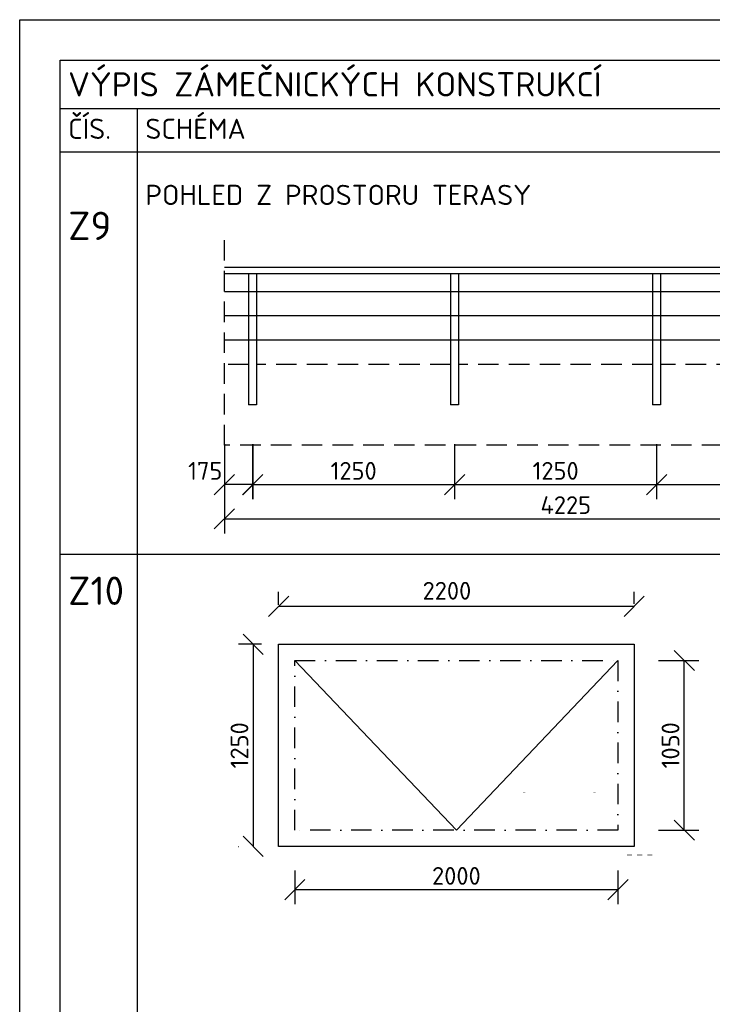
# Model space of a CAD drawing. Header units: millimetres. Extents: x -118752 to 407724, y -73278 to 155058.
# Tile 112 of 256: x -38075 to -33789, y 107462 to 113553. Entities that reach past the tile are written whole.
import ezdxf

# ---------------------------------------------------------------- set-up
doc = ezdxf.new("R2010")
doc.units = ezdxf.units.MM
doc.header["$LTSCALE"] = 10
doc.linetypes.add('DASHDOT', pattern=[25.4, 12.7, -6.35, 0, -6.35])
doc.linetypes.add('DASHED', pattern=[19.05, 12.7, -6.35])
for name, color, linetype, lineweight in [('Allux-parozabrana', 36, 'Continuous', 0), ('Allux-šrafa', 254, 'Continuous', 5), ('CKKOTY', 3, 'Continuous', 25), ('CKSTENY_NADROVINOU', 7, 'DASHDOT', 25), ('CKTABULKY', 7, 'Continuous', 25), ('podhledy', 7, 'Continuous', 20), ('pohledy', 7, 'Continuous', 25)]:
    doc.layers.add(name, color=color, linetype=linetype, lineweight=lineweight)
doc.styles.get("Standard").update_dxf_attribs({"font": 'isocpeur.ttf'})
doc.styles.add('TABULKY', font='isocpeur.ttf')
doc.dimstyles.new('CADKON', dxfattribs={"dimscale": 50, "dimtxt": 2.2, "dimasz": 2.5, "dimexe": 1.8, "dimexo": 5, "dimgap": 0.6, "dimtad": 1, "dimrnd": 1, "dimtxsty": 'Standard', "dimblk1": 'OBLIQUE', "dimblk2": 'OBLIQUE', "dimsah": 1, "dimcen": 2.5, "dimadec": 1, "dimazin": 2, "dimtfac": 1, "dimtdec": 4, "dimtix": 1, "dimtmove": 2, "dimatfit": 3, "dimldrblk": 'OPEN30', "dimfxl": 5, "dimfxlon": 1, "dimtolj": 1, "dimarcsym": 0})
doc.dimstyles.new('CADKON obrazky', dxfattribs={"dimscale": 50, "dimtxt": 2.2, "dimasz": 2.5, "dimexe": 1.8, "dimexo": 2, "dimgap": 0.6, "dimtad": 1, "dimrnd": 1, "dimtxsty": 'Standard', "dimblk1": 'OBLIQUE', "dimblk2": 'OBLIQUE', "dimsah": 1, "dimcen": 2.5, "dimadec": 1, "dimazin": 2, "dimtfac": 1, "dimtdec": 4, "dimtix": 1, "dimtmove": 2, "dimatfit": 3, "dimldrblk": 'OPEN30', "dimfxl": 5, "dimfxlon": 1, "dimtolj": 1, "dimarcsym": 0})

# ---------------------------------------------------------------- blocks, each defined once
blk = doc.blocks.new('_OBLIQUE')
at = {"color": 0, "linetype": 'ByBlock'}
blk.add_line((-0.5, -0.5), (0.5, 0.5), dxfattribs=at)
blk = doc.blocks.new('*D8583')
at = {"layer": 'CKKOTY', "color": 0, "lineweight": -2}
for p, q in [((-36633.9, 110927.2), (-36633.9, 110587.2)), ((-35383.9, 110927.2), (-35383.9, 110587.2)), ((-36633.9, 110677.2), (-35383.9, 110677.2))]:
    blk.add_line(p, q, dxfattribs=at)
at = {"layer": 'Defpoints', "color": 0}
for p in [(-36633.9, 111170.2), (-35383.9, 111170.2), (-35383.9, 110677.2)]:
    blk.add_point(p, dxfattribs=at)
at = {"layer": 'CKKOTY', "color": 0, "lineweight": -2, "xscale": 125, "yscale": 125, "zscale": 125, "rotation": 180}
blk.add_blockref('_OBLIQUE', (-36633.9, 110677.2), dxfattribs=at)
at = {"layer": 'CKKOTY', "color": 0, "lineweight": -2, "xscale": 125, "yscale": 125, "zscale": 125}
blk.add_blockref('_OBLIQUE', (-35383.9, 110677.2), dxfattribs=at)
at = {"layer": 'CKKOTY', "color": 0, "insert": (-36008.9, 110762.2), "char_height": 110, "attachment_point": 5}
blk.add_mtext('\\A1;1250', dxfattribs=at)
blk = doc.blocks.new('_Open30')
at = {"color": 0, "lineweight": -2}
for p, q in [((-1, 0.268), (0, 0)), ((0, 0), (-1, -0.268)), ((0, 0), (-1, 0))]:
    blk.add_line(p, q, dxfattribs=at)
blk = doc.blocks.new('*D8584')
at = {"layer": 'CKKOTY', "color": 0, "lineweight": -2}
for p, q in [((-35383.9, 110927.2), (-35383.9, 110587.2)), ((-34133.9, 110927.2), (-34133.9, 110587.2)), ((-35383.9, 110677.2), (-34133.9, 110677.2))]:
    blk.add_line(p, q, dxfattribs=at)
at = {"layer": 'Defpoints', "color": 0}
for p in [(-35383.9, 111170.2), (-34133.9, 111170.2), (-34133.9, 110677.2)]:
    blk.add_point(p, dxfattribs=at)
at = {"layer": 'CKKOTY', "color": 0, "lineweight": -2, "xscale": 125, "yscale": 125, "zscale": 125, "rotation": 180}
blk.add_blockref('_OBLIQUE', (-35383.9, 110677.2), dxfattribs=at)
at = {"layer": 'CKKOTY', "color": 0, "lineweight": -2, "xscale": 125, "yscale": 125, "zscale": 125}
blk.add_blockref('_OBLIQUE', (-34133.9, 110677.2), dxfattribs=at)
at = {"layer": 'CKKOTY', "color": 0, "insert": (-34758.9, 110762.2), "char_height": 110, "attachment_point": 5}
blk.add_mtext('\\A1;1250', dxfattribs=at)
blk = doc.blocks.new('*D8585')
at = {"layer": 'CKKOTY', "color": 0, "lineweight": -2}
for p, q in [((-34133.9, 110927.2), (-34133.9, 110587.2)), ((-32883.9, 110927.2), (-32883.9, 110587.2)), ((-34133.9, 110677.2), (-32883.9, 110677.2))]:
    blk.add_line(p, q, dxfattribs=at)
at = {"layer": 'Defpoints', "color": 0}
for p in [(-34133.9, 111170.2), (-32883.9, 111170.2), (-32883.9, 110677.2)]:
    blk.add_point(p, dxfattribs=at)
at = {"layer": 'CKKOTY', "color": 0, "lineweight": -2, "xscale": 125, "yscale": 125, "zscale": 125, "rotation": 180}
blk.add_blockref('_OBLIQUE', (-34133.9, 110677.2), dxfattribs=at)
at = {"layer": 'CKKOTY', "color": 0, "lineweight": -2, "xscale": 125, "yscale": 125, "zscale": 125}
blk.add_blockref('_OBLIQUE', (-32883.9, 110677.2), dxfattribs=at)
at = {"layer": 'CKKOTY', "color": 0, "insert": (-33508.9, 110762.2), "char_height": 110, "attachment_point": 5}
blk.add_mtext('\\A1;1250', dxfattribs=at)
blk = doc.blocks.new('*D8587')
at = {"layer": 'CKKOTY', "color": 0, "lineweight": -2}
for p, q in [((-36808.4, 110927.2), (-36808.4, 110587.2)), ((-36632.9, 110927.2), (-36632.9, 110587.2)), ((-36632.9, 110677.2), (-36808.4, 110677.2))]:
    blk.add_line(p, q, dxfattribs=at)
at = {"layer": 'Defpoints', "color": 0}
for p in [(-36808.4, 111420.2), (-36632.9, 111170.2), (-36808.4, 110677.2)]:
    blk.add_point(p, dxfattribs=at)
at = {"layer": 'CKKOTY', "color": 0, "lineweight": -2, "xscale": 125, "yscale": 125, "zscale": 125, "rotation": 180}
blk.add_blockref('_OBLIQUE', (-36808.4, 110677.2), dxfattribs=at)
at = {"layer": 'CKKOTY', "color": 0, "lineweight": -2, "xscale": 125, "yscale": 125, "zscale": 125}
blk.add_blockref('_OBLIQUE', (-36632.9, 110677.2), dxfattribs=at)
at = {"layer": 'CKKOTY', "color": 0, "insert": (-36927.3, 110762.2), "char_height": 110, "attachment_point": 5}
blk.add_mtext('\\A1;175', dxfattribs=at)
blk = doc.blocks.new('*D8588')
at = {"layer": 'CKKOTY', "color": 0, "lineweight": -2}
for p, q in [((-36808.4, 110715.4), (-36808.4, 110375.4)), ((-32583.4, 110715.4), (-32583.4, 110375.4)), ((-36808.4, 110465.4), (-32583.4, 110465.4))]:
    blk.add_line(p, q, dxfattribs=at)
at = {"layer": 'Defpoints', "color": 0}
for p in [(-32583.4, 111170.2), (-36808.4, 110927.2), (-32583.4, 110465.4)]:
    blk.add_point(p, dxfattribs=at)
at = {"layer": 'CKKOTY', "color": 0, "lineweight": -2, "xscale": 125, "yscale": 125, "zscale": 125, "rotation": 180}
blk.add_blockref('_OBLIQUE', (-36808.4, 110465.4), dxfattribs=at)
at = {"layer": 'CKKOTY', "color": 0, "lineweight": -2, "xscale": 125, "yscale": 125, "zscale": 125}
blk.add_blockref('_OBLIQUE', (-32583.4, 110465.4), dxfattribs=at)
at = {"layer": 'CKKOTY', "color": 0, "insert": (-34695.9, 110550.4), "char_height": 110, "attachment_point": 5}
blk.add_mtext('\\A1;4225', dxfattribs=at)
blk = doc.blocks.new('*D9345')
at = {"layer": 'CKKOTY', "color": 0, "lineweight": -2}
for p, q in [((-36578.8, 109689.1), (-36720.5, 109689.1)), ((-36630.5, 109689.1), (-36630.5, 108439.1)), ((-36722.9, 108439.1), (-36720.5, 108439.1))]:
    blk.add_line(p, q, dxfattribs=at)
at = {"layer": 'Defpoints', "color": 0}
for p in [(-36328.8, 109689.1), (-36630.5, 108439.1), (-36472.9, 108439.1)]:
    blk.add_point(p, dxfattribs=at)
at = {"layer": 'CKKOTY', "color": 0, "lineweight": -2, "xscale": 125, "yscale": 125, "zscale": 125}
for p, rotation in [((-36630.5, 109689.1), 90), ((-36630.5, 108439.1), 270)]:
    blk.add_blockref('_OBLIQUE', p, dxfattribs=dict(at, rotation=rotation))
at = {"layer": 'CKKOTY', "color": 0, "insert": (-36715.5, 109064.1), "char_height": 110, "attachment_point": 5, "rotation": 90}
blk.add_mtext('\\A1;1250', dxfattribs=at)
blk = doc.blocks.new('*D9346')
at = {"layer": 'CKKOTY', "color": 0, "lineweight": -2}
for p, q in [((-36472.9, 109934), (-36472.9, 110014.6)), ((-34272.9, 109939.1), (-34272.9, 110014.6)), ((-36472.9, 109924.6), (-34272.9, 109924.6))]:
    blk.add_line(p, q, dxfattribs=at)
at = {"layer": 'Defpoints', "color": 0}
for p in [(-34272.9, 109924.6), (-36472.9, 109684), (-34272.9, 109689.1)]:
    blk.add_point(p, dxfattribs=at)
at = {"layer": 'CKKOTY', "color": 0, "lineweight": -2, "xscale": 125, "yscale": 125, "zscale": 125, "rotation": 180}
blk.add_blockref('_OBLIQUE', (-36472.9, 109924.6), dxfattribs=at)
at = {"layer": 'CKKOTY', "color": 0, "lineweight": -2, "xscale": 125, "yscale": 125, "zscale": 125}
blk.add_blockref('_OBLIQUE', (-34272.9, 109924.6), dxfattribs=at)
at = {"layer": 'CKKOTY', "color": 0, "insert": (-35431.5, 110020.3), "char_height": 110, "attachment_point": 5}
blk.add_mtext('\\A1;2200', dxfattribs=at)
blk = doc.blocks.new('*D9347')
at = {"layer": 'CKKOTY', "color": 0, "lineweight": -2}
for p, q in [((-36372.9, 108289.1), (-36372.9, 108081.3)), ((-34372.9, 108289.1), (-34372.9, 108081.3)), ((-36372.9, 108171.3), (-34372.9, 108171.3))]:
    blk.add_line(p, q, dxfattribs=at)
at = {"layer": 'Defpoints', "color": 0}
for p in [(-36372.9, 108539.1), (-34372.9, 108539.1), (-34372.9, 108171.3)]:
    blk.add_point(p, dxfattribs=at)
at = {"layer": 'CKKOTY', "color": 0, "lineweight": -2, "xscale": 125, "yscale": 125, "zscale": 125, "rotation": 180}
blk.add_blockref('_OBLIQUE', (-36372.9, 108171.3), dxfattribs=at)
at = {"layer": 'CKKOTY', "color": 0, "lineweight": -2, "xscale": 125, "yscale": 125, "zscale": 125}
blk.add_blockref('_OBLIQUE', (-34372.9, 108171.3), dxfattribs=at)
at = {"layer": 'CKKOTY', "color": 0, "insert": (-35372.9, 108256.3), "char_height": 110, "attachment_point": 5}
blk.add_mtext('\\A1;2000', dxfattribs=at)
blk = doc.blocks.new('*D9348')
at = {"layer": 'CKKOTY', "color": 0, "lineweight": -2}
for p, q in [((-34122.9, 109589.1), (-33872.7, 109589.1)), ((-33962.7, 108539.1), (-33962.7, 109589.1)), ((-34122.9, 108539.1), (-33872.7, 108539.1))]:
    blk.add_line(p, q, dxfattribs=at)
at = {"layer": 'Defpoints', "color": 0}
for p in [(-34372.9, 109589.1), (-33962.7, 109589.1), (-34372.9, 108539.1)]:
    blk.add_point(p, dxfattribs=at)
at = {"layer": 'CKKOTY', "color": 0, "lineweight": -2, "xscale": 125, "yscale": 125, "zscale": 125}
for p, rotation in [((-33962.7, 109589.1), 90), ((-33962.7, 108539.1), 270)]:
    blk.add_blockref('_OBLIQUE', p, dxfattribs=dict(at, rotation=rotation))
at = {"layer": 'CKKOTY', "color": 0, "insert": (-34047.7, 109064.1), "char_height": 110, "attachment_point": 5, "rotation": 90}
blk.add_mtext('\\A1;1050', dxfattribs=at)

msp = doc.modelspace()

# ---------------------------------------------------------------- hatches: boundary and pattern name
at = {"layer": 'Allux-parozabrana'}
h = msp.add_hatch(color=256, dxfattribs=at)
h.dxf.hatch_style = 1
h.paths.add_polyline_path([(-34285.764, 108386.976), (-34317.281, 108386.976), (-34317.281, 108382.976), (-34285.764, 108382.976)])
h = msp.add_hatch(color=256, dxfattribs=at)
h.dxf.hatch_style = 1
h.paths.add_polyline_path([(-34222.73, 108386.976), (-34254.247, 108386.976), (-34254.247, 108382.976), (-34222.73, 108382.976)])
h = msp.add_hatch(color=256, dxfattribs=at)
h.dxf.hatch_style = 1
h.paths.add_polyline_path([(-34159.697, 108386.976), (-34191.214, 108386.976), (-34191.214, 108382.976), (-34159.697, 108382.976)])
at = {"layer": 'Allux-šrafa', "true_color": 0xc4c4c4}
for points in [[(-34960.986, 108782.549), (-34960.986, 108781.549), (-34945.986, 108781.549), (-34945.986, 108782.549)], [(-34945.986, 108774.549), (-34960.986, 108774.549), (-34960.986, 108773.549), (-34945.986, 108773.549)], [(-34510.369, 108782.549), (-34510.369, 108781.549), (-34525.369, 108781.549), (-34525.369, 108782.549)], [(-34525.369, 108774.549), (-34510.369, 108774.549), (-34510.369, 108773.549), (-34525.369, 108773.549)]]:
    msp.add_hatch(color=9, dxfattribs=at).paths.add_polyline_path(points)

# ---------------------------------------------------------------- linework, layer by layer
at = {"layer": 'CKSTENY_NADROVINOU', "linetype": 'Continuous'}
msp.add_lwpolyline([(-36472.895, 109689.053), (-34272.895, 109689.053), (-34272.895, 108439.053), (-36472.895, 108439.053)], close=True, dxfattribs=at)
at = {"layer": 'CKSTENY_NADROVINOU'}
msp.add_lwpolyline([(-36372.895, 109589.053), (-34372.895, 109589.053), (-34372.895, 108539.053), (-36372.895, 108539.053)], close=True, dxfattribs=at)
at = {"layer": 'CKTABULKY', "lineweight": 30}
for p, q in [((-37825.476, 113003.282), (-23475.476, 113003.282)), ((-37347.66, 113003.282), (-37347.66, 103303.282)), ((-37825.476, 112734.782), (-23475.476, 112734.782)), ((-37825.476, 110245.773), (-23475.476, 110245.773))]:
    msp.add_line(p, q, dxfattribs=at)
at = {"layer": 'CKTABULKY', "linetype": 'DASHED'}
for p, q in [((-36808.432, 110920.244), (-36808.432, 112241.791)), ((-36658.932, 111420.244), (-36808.432, 111420.244)), ((-35408.932, 111420.244), (-36608.932, 111420.244)), ((-34158.932, 111420.244), (-35358.932, 111420.244)), ((-32303.432, 111420.244), (-34108.932, 111420.244)), ((-32583.432, 110920.244), (-36808.432, 110920.244))]:
    msp.add_line(p, q, dxfattribs=at)
at = {"layer": 'Defpoints'}
msp.add_lwpolyline([(-38075.476, 103053.282), (-38075.476, 113553.282), (-23225.476, 113553.282), (-23225.476, 103053.282)], close=True, dxfattribs=at)
at = {"layer": 'podhledy'}
for p, q in [((-36372.895, 109589.053), (-35372.895, 108539.053)), ((-35372.895, 108539.053), (-34372.895, 109589.053))]:
    msp.add_line(p, q, dxfattribs=at)
at = {"layer": 'pohledy'}
for p, q in [((-32633.432, 112020.244), (-36808.432, 112020.244)), ((-32633.432, 111980.244), (-36808.432, 111980.244)), ((-36658.932, 111980.244), (-36658.932, 111170.244)), ((-36608.932, 111980.244), (-36608.932, 111170.244)), ((-35408.932, 111980.244), (-35408.932, 111170.244)), ((-35358.932, 111980.244), (-35358.932, 111170.244)), ((-34158.932, 111980.244), (-34158.932, 111170.244)), ((-34108.932, 111980.244), (-34108.932, 111170.244)), ((-32633.432, 111870.244), (-36808.432, 111870.244)), ((-32633.432, 111720.244), (-36808.432, 111720.244)), ((-32633.432, 111570.244), (-36808.432, 111570.244)), ((-36608.932, 111170.244), (-36658.932, 111170.244)), ((-35358.932, 111170.244), (-35408.932, 111170.244)), ((-34108.932, 111170.244), (-34158.932, 111170.244))]:
    msp.add_line(p, q, dxfattribs=at)
msp.add_lwpolyline([(-37825.476, 103303.282), (-37825.476, 113303.282), (-23475.476, 113303.282), (-23475.476, 103303.282)], close=True, dxfattribs=at)

# ---------------------------------------------------------------- texts
at = {"layer": 'CKTABULKY', "color": 6, "style": 'TABULKY'}
msp.add_text('VÝPIS ZÁMEČNICKÝCH KONSTRUKCÍ', height=150, dxfattribs=at).set_placement((-37775.476, 113078.282))
at = {"layer": 'CKTABULKY', "style": 'TABULKY'}
for s, height, p in [('ČÍS.', 125, (-37775.476, 112815.782)), ('SCHÉMA', 125, (-37297.66, 112815.782)), ('POHLED Z PROSTORU TERASY', 125, (-37297.66, 112406.834)), ('Z9', 175, (-37775.476, 112190.467)), ('Z10', 175, (-37775.476, 109932.957))]:
    msp.add_text(s, height=height, dxfattribs=at).set_placement(p)

# ---------------------------------------------------------------- dimensions: what is measured, and where the dimension line sits
at = {"layer": 'CKKOTY'}
for base, p1, p2, dimstyle, picture, middle in [((-36808.432, 110677.231), (-36632.932, 111170.244), (-36808.432, 111420.244), 'CADKON obrazky', '*D8587', (-36927.272, 110762.231)), ((-34272.895, 109924.569), (-36472.895, 109684.003), (-34272.895, 109689.053), 'CADKON', '*D9346', (-35431.502, 110020.253))]:
    dim = msp.add_linear_dim(base=base, p1=p1, p2=p2, dimstyle=dimstyle, override={"dimtmove": 2}, dxfattribs=at)
    dim.commit()
    dim.dimension.update_dxf_attribs({"geometry": picture, "text_midpoint": middle, "dimtype": 160})
for base, p1, p2, dimstyle, picture, middle in [((-32583.432, 110465.424), (-36808.432, 110927.231), (-32583.432, 111170.244), 'CADKON obrazky', '*D8588', (-34695.932, 110550.424)), ((-35383.932, 110677.231), (-36633.932, 111170.244), (-35383.932, 111170.244), 'CADKON obrazky', '*D8583', (-36008.932, 110762.231)), ((-34372.895, 108171.335), (-36372.895, 108539.053), (-34372.895, 108539.053), 'CADKON', '*D9347', (-35372.895, 108256.335))]:
    dim = msp.add_linear_dim(base=base, p1=p1, p2=p2, dimstyle=dimstyle, dxfattribs=at)
    dim.commit()
    dim.dimension.update_dxf_attribs({"geometry": picture, "text_midpoint": middle})
for base, p1, p2, picture, middle in [((-34133.932, 110677.231), (-35383.932, 111170.244), (-34133.932, 111170.244), '*D8584', (-34758.932, 110762.231)), ((-32883.932, 110677.231), (-34133.932, 111170.244), (-32883.932, 111170.244), '*D8585', (-33508.932, 110762.231))]:
    dim = msp.add_linear_dim(base=base, p1=p1, p2=p2, dimstyle='CADKON obrazky', override={"dimtmove": 2}, dxfattribs=at)
    dim.commit()
    dim.dimension.update_dxf_attribs({"geometry": picture, "text_midpoint": middle})
dim = msp.add_linear_dim(base=(-36630.5, 108439.053), p1=(-36328.761, 109689.053), p2=(-36472.895, 108439.053), angle=90, dimstyle='CADKON', override={"dimtmove": 2}, dxfattribs=at)
dim.commit()
dim.dimension.update_dxf_attribs({"geometry": '*D9345', "text_midpoint": (-36715.5, 109064.053)})
dim = msp.add_linear_dim(base=(-33962.742, 109589.053), p1=(-34372.895, 108539.053), p2=(-34372.895, 109589.053), angle=90, dimstyle='CADKON', dxfattribs=at)
dim.commit()
dim.dimension.update_dxf_attribs({"geometry": '*D9348', "text_midpoint": (-34047.742, 109064.053)})

doc.saveas('drawing.dxf')
